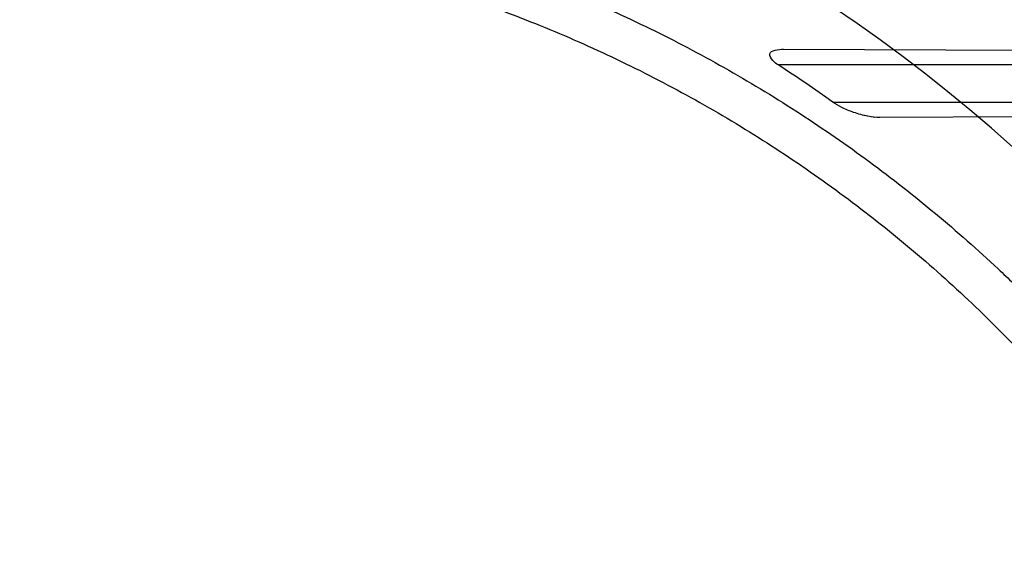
# Model space of a CAD drawing. Header units: millimetres. Extents: x 0 to 297, y 0 to 210.
# Tile 89 of 256: x 144.87 to 145.056, y 93.339 to 93.442. Entities that reach past the tile are written whole.
import ezdxf

# ---------------------------------------------------------------- set-up
doc = ezdxf.new("R2010")
doc.units = ezdxf.units.MM
doc.header["$LTSCALE"] = 16.335
doc.layers.get('0').update_dxf_attribs({"linetype": 'CONTINUOUS'})
for name, color, linetype in [('01_GLOBAL', 7, 'CONTINUOUS'), ('INTFCLR_1', 7, 'CONTINUOUS'), ('INTFCLR_144815', 7, 'CONTINUOUS')]:
    doc.layers.add(name, color=color, linetype=linetype)

msp = doc.modelspace()

# ---------------------------------------------------------------- linework, layer by layer
at = {"color": 7, "linetype": 'Continuous'}
msp.add_circle((145.8748034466, 92.1344639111), 2.66, dxfattribs=at)
at = {"color": 9, "linetype": 'Continuous'}
msp.add_arc((145.8748034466, 92.1344639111), 2.6259090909, 92.9674534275, 177.0325465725, dxfattribs=at)
at = {"layer": '01_GLOBAL', "color": 7, "linetype": 'Continuous'}
msp.add_circle((145.8748034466, 92.1344639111), 2.695, dxfattribs=at)
at = {"layer": 'INTFCLR_1', "color": 9, "linetype": 'Continuous'}
for p, q in [((145.0141342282, 93.43612021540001), (145.0628359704, 93.43595021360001)), ((145.0621269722, 93.4331596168), (145.0131419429, 93.4331596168)), ((145.0233985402, 93.4261596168), (145.0699976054, 93.4261596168)), ((145.0766160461, 93.4234171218), (145.0322911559, 93.4232623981))]:
    msp.add_line(p, q, dxfattribs=at)
at = {"layer": 'INTFCLR_1', "color": 7, "linetype": 'Continuous'}
msp.add_line((145.0289447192, 93.4237432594), (145.0313294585, 93.42330991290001), dxfattribs=at)
at = {"layer": 'INTFCLR_1', "color": 6, "linetype": 'Continuous'}
for centre, radius, start, end in [((144.8596077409, 93.1986596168), 0.4224162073, 270, 90.00000002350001), ((144.8596077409, 93.1986596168), 0.4014439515, 270, 90.00000002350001), ((144.8602897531, 93.1981821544), 0.2803180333, 54.4177903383, 56.95610922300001)]:
    msp.add_arc(centre, radius, start, end, dxfattribs=at)
at = {"layer": 'INTFCLR_1', "color": 9, "linetype": 'Continuous'}
msp.add_arc((144.8596077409, 93.1986596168), 0.2950858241, 22.4933176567, 89.9999999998, dxfattribs=at)
at = {"layer": 'INTFCLR_1', "color": 6, "linetype": 'Continuous'}
for points, knots in [([(144.8596077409, 93.4670714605), (144.8622420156, 93.4671836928), (144.8675141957, 93.46733050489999), (144.8754252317, 93.46731752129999), (144.8833324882, 93.4670713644), (144.891229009, 93.4665922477), (144.8991079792, 93.46588058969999), (144.9069625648, 93.46493700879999), (144.9147859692, 93.46376232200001), (144.9225714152, 93.4623575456), (144.9303121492, 93.4607238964), (144.9380014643, 93.45886278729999), (144.9456326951, 93.45677582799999), (144.9531992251, 93.4544648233), (144.960694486, 93.45193177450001), (144.9681119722, 93.4491788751), (144.9754452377, 93.4462085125), (144.9826879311, 93.4430232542), (144.9898338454, 93.4396258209), (144.9968766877, 93.4360191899), (145.0038104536, 93.4322064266), (145.0106289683, 93.4281909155), (145.0173264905, 93.423976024), (145.0238969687, 93.4195655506), (145.0303348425, 93.41496322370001), (145.0366343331, 93.4101731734), (145.0427901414, 93.40519942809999), (145.0487967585, 93.4000464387), (145.0546491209, 93.39471854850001), (145.0603420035, 93.3892205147), (145.0658705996, 93.3835569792), (145.0712299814, 93.3777329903), (145.0764156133, 93.37175347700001), (145.0814228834, 93.36562375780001), (145.0862475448, 93.35934903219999), (145.0908853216, 93.35293486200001), (145.0953322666, 93.346386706), (145.0995844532, 93.3397103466), (145.1036382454, 93.3329114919), (145.1074900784, 93.3259961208), (145.1111366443, 93.3189701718), (145.1145747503, 93.3118397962), (145.1178014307, 93.3046111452), (145.1208138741, 93.2972905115), (145.1236094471, 93.28988431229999), (145.1253270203, 93.2848939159), (145.1261488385, 93.2823867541)], [0, 0, 0, 0, 0.0227205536, 0.0454410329, 0.06816134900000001, 0.09088163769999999, 0.1136018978, 0.1363221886, 0.1590426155, 0.1817632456, 0.2044840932, 0.2272051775, 0.2499266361, 0.2726484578, 0.2953706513, 0.3180932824, 0.3408163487, 0.363539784, 0.3862638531, 0.4089891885, 0.4317141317, 0.4544408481, 0.4771673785, 0.4998953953, 0.5226228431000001, 0.5453516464, 0.5680799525, 0.5908095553, 0.6135387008, 0.6362690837, 0.6589990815, 0.6817302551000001, 0.7044610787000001, 0.7271930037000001, 0.7499246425, 0.7726572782, 0.7953897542, 0.8181230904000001, 0.8408563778, 0.8635903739, 0.8863244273, 0.90905904, 0.9317938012, 0.9545290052, 0.9772643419, 1, 1, 1, 1]), ([(144.8596077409, 93.4594718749), (144.8648083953, 93.45968527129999), (144.8752252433, 93.45979995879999), (144.8908287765, 93.4590381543), (144.9063869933, 93.4573392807), (144.9218926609, 93.4546969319), (144.9372546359, 93.45111106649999), (144.9521403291, 93.4466709), (144.9666984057, 93.4413765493), (144.9809232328, 93.4352328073), (144.9949848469, 93.4281244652), (145.0085894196, 93.42018143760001), (145.0216818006, 93.4114375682), (145.034218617, 93.40192489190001), (145.0461538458, 93.39167876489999), (145.0574487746, 93.3807340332), (145.0680597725, 93.369134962), (145.0779508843, 93.35692131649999), (145.0870808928, 93.3441474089), (145.0954235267, 93.33085459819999), (145.1029524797, 93.3170856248), (145.1096391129, 93.30289326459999), (145.1154570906, 93.2883377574), (145.1203896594, 93.27346669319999), (145.124422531, 93.2583259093), (145.1275415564, 93.2429674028), (145.129734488, 93.22744956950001), (145.1309929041, 93.21183512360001), (145.1313133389, 93.1961894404), (145.130697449, 93.18056779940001), (145.1291501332, 93.1650216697), (145.1266772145, 93.1495974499), (145.1232874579, 93.13434855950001), (145.1189925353, 93.11932860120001), (145.1138089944, 93.10459553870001), (145.1077578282, 93.0902072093), (145.1008640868, 93.0762171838), (145.0931513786, 93.06266866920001), (145.0846508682, 93.04961437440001), (145.0753942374, 93.0370995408), (145.0654166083, 93.0251668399), (145.0547444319, 93.013847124), (145.0434240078, 93.0031902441), (145.0314894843, 92.99322592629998), (145.0189896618, 92.9839937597), (145.005966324, 92.9755249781), (144.9924717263, 92.9678509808), (144.9785675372, 92.9610032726), (144.9645877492, 92.9551216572), (144.9509740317, 92.9502943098), (144.9383319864, 92.9465581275), (144.9268866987, 92.9437648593), (144.9166921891, 92.94172768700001), (144.9070094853, 92.9401669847), (144.897001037, 92.9389281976), (144.8858733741, 92.9380049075), (144.8732656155, 92.93753045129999), (144.8643587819, 92.9376524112), (144.8596077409, 92.93784735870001)], [0, 0, 0, 0, 0.0185657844, 0.0371317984, 0.05569073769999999, 0.0743563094, 0.09320240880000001, 0.1119235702, 0.129729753, 0.1484268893, 0.1671582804, 0.1858963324, 0.2045840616, 0.2232805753, 0.241995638, 0.2606572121, 0.2793460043, 0.298034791, 0.3166822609, 0.3353170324, 0.3539796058, 0.3726237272, 0.3912431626, 0.4098577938, 0.4284754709, 0.4470981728, 0.4657246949, 0.4843423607, 0.5029403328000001, 0.5215094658, 0.5400731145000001, 0.5586325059, 0.5771954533, 0.5957587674, 0.6143211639, 0.6328711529, 0.651401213, 0.6699184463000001, 0.6884460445, 0.7069331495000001, 0.7254085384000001, 0.7438945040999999, 0.7623917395, 0.7808314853, 0.7993176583, 0.8177869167, 0.8362093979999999, 0.8546575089, 0.8730374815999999, 0.8902753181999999, 0.9061521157, 0.9200376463, 0.9322836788, 0.9432240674, 0.9550134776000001, 0.9682465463, 0.9830392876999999, 1, 1, 1, 1]), ([(145.0131419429, 93.4331596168), (145.0127654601, 93.4334044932), (145.0120361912, 93.4338543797), (145.0108885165, 93.4359190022), (145.0132197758, 93.4361234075), (145.0141342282, 93.43612021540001)], [0, 0, 0, 0, 0.2465234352, 0.4980447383, 1, 1, 1, 1])]:
    msp.add_open_spline(points, degree=3, knots=knots, dxfattribs=at)
at = {"layer": 'INTFCLR_1', "color": 7, "linetype": 'Continuous'}
msp.add_open_spline([(145.0322911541, 93.4232623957), (145.031542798, 93.42325521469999), (145.030329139, 93.42341373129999), (145.0286883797, 93.42379338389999), (145.0270144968, 93.42431009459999), (145.0252168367, 93.42504986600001), (145.0239305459, 93.4257761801), (145.0233985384, 93.4261596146)], degree=3, knots=[0, 0, 0, 0, 0.2372769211, 0.3847765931, 0.5341197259, 0.7920836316, 1, 1, 1, 1], dxfattribs=at)
at = {"layer": 'INTFCLR_144815', "color": 6, "linetype": 'Continuous'}
for radius in [0.4466793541, 0.4256665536]:
    msp.add_circle((144.8596077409, 93.1986596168), radius, dxfattribs=at)
for radius, start, end in [(0.6157754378, 313.9937911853, 154.5150993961), (0.5947754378, 312.9543589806, 154.5144414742), (0.5903864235, 71.6563998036, 156.0440844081), (0.5808960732, 70.9981667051, 162.0018332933), (0.5751005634, 282.2440355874, 71.2863570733), (0.4627266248, 45.0000000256, 314.9999999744), (0.4618985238, 44.999999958, 315.000000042), (0.461229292, 44.99999997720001, 315.0000000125), (0.4169682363, 25.6072723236, 64.3927276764), (0.3959554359, 27.0737153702, 62.92628462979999)]:
    msp.add_arc((144.8596077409, 93.1986596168), radius, start, end, dxfattribs=at)
at = {"layer": 'INTFCLR_144815', "color": 9, "linetype": 'Continuous'}
msp.add_arc((144.8596077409, 93.1986596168), 0.5785048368, 70.768222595, 162.2317774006, dxfattribs=at)

doc.saveas('drawing.dxf')
